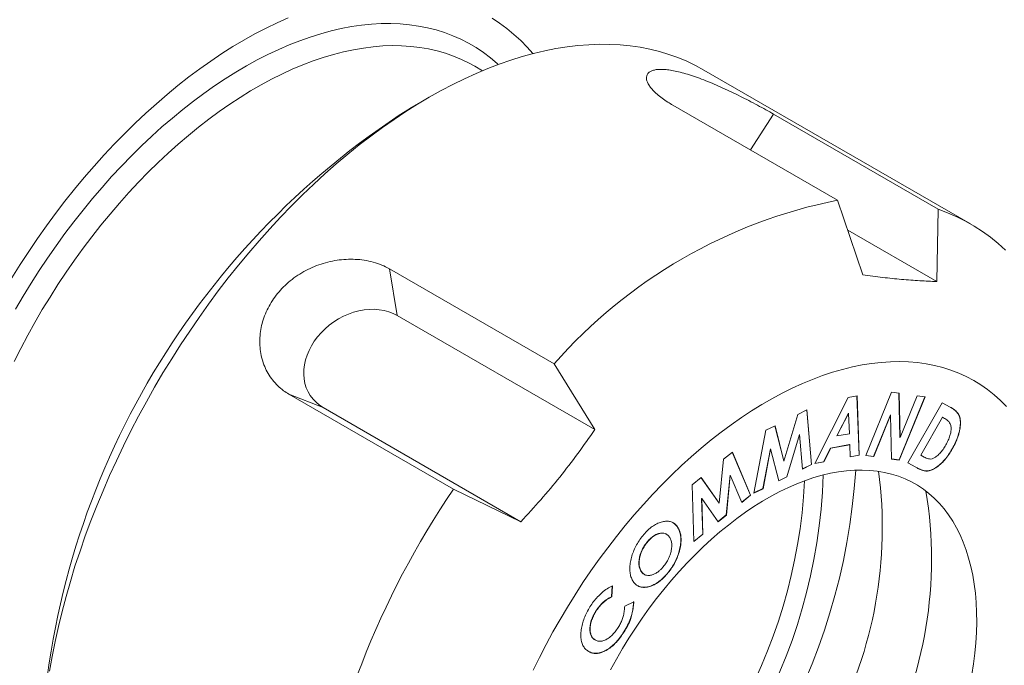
# Model space of a CAD drawing. Header units: inches. Extents: x 0.5 to 16.5, y 0.2 to 10.8.
# Tile 10 of 13: x 12.9 to 14, y 7.9 to 8.7. Entities that reach past the tile are written whole.
import ezdxf

# ---------------------------------------------------------------- set-up
doc = ezdxf.new("R2010")
doc.units = ezdxf.units.IN
doc.header["$MEASUREMENT"] = 0

msp = doc.modelspace()

# ---------------------------------------------------------------- linework, layer by layer
at = {"color": 7, "linetype": 'Continuous', "lineweight": 15}
for p, q in [((13.4162, 8.627), (13.4069, 8.6324)), ((13.9989, 8.444), (13.6805, 8.6278)), ((13.3524, 8.5953), (13.3288, 8.5817)), ((13.6435, 8.5858), (13.8402, 8.4723)), ((13.9604, 8.4615), (13.7637, 8.5751)), ((13.8402, 8.4723), (13.8702, 8.3831)), ((13.9586, 8.3752), (13.9604, 8.4615)), ((13.9586, 8.3752), (13.8522, 8.4366)), ((13.5016, 8.2768), (13.3049, 8.3904)), ((13.5503, 8.1984), (13.3142, 8.3347)), ((13.5503, 8.1984), (13.5016, 8.2768)), ((13.1847, 8.2408), (13.3814, 8.1273)), ((13.8128, 8.1579), (13.8527, 8.2366)), ((13.8527, 8.2366), (13.8634, 8.2386)), ((13.8632, 8.2385), (13.8659, 8.1681)), ((13.8634, 8.2386), (13.8661, 8.1679)), ((13.8738, 8.1676), (13.9046, 8.243)), ((13.9046, 8.243), (13.9137, 8.2418)), ((13.9135, 8.2418), (13.9146, 8.1893)), ((13.9444, 8.2376), (13.9136, 8.1622)), ((13.9137, 8.2418), (13.9149, 8.1892)), ((13.9447, 8.2376), (13.9138, 8.1621)), ((13.9149, 8.1892), (13.9352, 8.2388)), ((13.9352, 8.2388), (13.9447, 8.2376)), ((13.2258, 8.2247), (13.4619, 8.0885)), ((13.7928, 8.2166), (13.8035, 8.2219)), ((13.8033, 8.2218), (13.809, 8.1568)), ((13.8035, 8.2219), (13.8092, 8.1567)), ((13.9242, 8.1588), (13.9651, 8.2306)), ((13.9651, 8.2306), (13.9746, 8.2254)), ((13.7761, 8.1609), (13.7928, 8.2166)), ((13.853, 8.2179), (13.8392, 8.1909)), ((13.8532, 8.2178), (13.8394, 8.1908)), ((13.853, 8.2179), (13.8532, 8.2178)), ((13.8542, 8.1935), (13.8532, 8.2178)), ((13.9033, 8.2159), (13.8831, 8.1664)), ((13.9035, 8.2157), (13.8833, 8.1663)), ((13.9033, 8.2159), (13.9035, 8.2157)), ((13.9047, 8.1633), (13.9035, 8.2157)), ((13.9653, 8.2132), (13.9395, 8.1679)), ((13.9655, 8.2131), (13.9397, 8.1678)), ((13.968, 8.2117), (13.9653, 8.2132)), ((13.9653, 8.2132), (13.9655, 8.2131)), ((13.9682, 8.2116), (13.9655, 8.2131)), ((13.968, 8.2117), (13.9682, 8.2116)), ((13.7402, 8.1225), (13.7546, 8.1977)), ((13.7546, 8.1977), (13.7655, 8.2031)), ((13.7653, 8.203), (13.7759, 8.161)), ((13.7655, 8.2031), (13.7761, 8.1609)), ((13.7946, 8.1926), (13.7794, 8.1422)), ((13.7948, 8.1925), (13.7797, 8.1421)), ((13.7946, 8.1926), (13.7948, 8.1925)), ((13.7984, 8.1513), (13.7948, 8.1925)), ((13.8392, 8.1909), (13.8394, 8.1908)), ((13.8394, 8.1908), (13.8542, 8.1935)), ((13.9146, 8.1893), (13.9149, 8.1892)), ((13.76, 8.1755), (13.7509, 8.1281)), ((13.7602, 8.1754), (13.7511, 8.1279)), ((13.76, 8.1755), (13.7602, 8.1754)), ((13.7698, 8.1372), (13.7602, 8.1754)), ((13.8318, 8.1763), (13.8235, 8.1601)), ((13.8321, 8.1762), (13.8237, 8.1599)), ((13.8544, 8.1806), (13.8318, 8.1763)), ((13.8318, 8.1763), (13.8321, 8.1762)), ((13.8546, 8.1804), (13.8321, 8.1762)), ((13.8544, 8.1806), (13.8546, 8.1804)), ((13.8551, 8.1659), (13.8546, 8.1804)), ((13.977, 8.1755), (13.9772, 8.1753)), ((13.6989, 8.1105), (13.704, 8.163)), ((13.704, 8.163), (13.7146, 8.1716)), ((13.7144, 8.1715), (13.7361, 8.1202)), ((13.7146, 8.1716), (13.7363, 8.1201)), ((13.8659, 8.1681), (13.8551, 8.166)), ((13.8661, 8.1679), (13.8551, 8.1659)), ((13.8659, 8.1681), (13.8661, 8.1679)), ((13.8833, 8.1663), (13.8738, 8.1676)), ((13.8831, 8.1664), (13.8738, 8.1676)), ((13.8831, 8.1664), (13.8833, 8.1663)), ((13.9136, 8.1622), (13.9047, 8.1635)), ((13.9138, 8.1621), (13.9047, 8.1633)), ((13.9136, 8.1622), (13.9138, 8.1621)), ((13.9395, 8.1679), (13.9397, 8.1678)), ((13.9397, 8.1678), (13.9434, 8.1657)), ((13.7759, 8.161), (13.7761, 8.1609)), ((13.809, 8.1568), (13.7984, 8.1516)), ((13.8092, 8.1567), (13.7984, 8.1513)), ((13.809, 8.1568), (13.8092, 8.1567)), ((13.8237, 8.1599), (13.8128, 8.1579)), ((13.8235, 8.1601), (13.8129, 8.1581)), ((13.8235, 8.1601), (13.8237, 8.1599)), ((13.9338, 8.1535), (13.9242, 8.1588)), ((13.9335, 8.1536), (13.9242, 8.1588)), ((13.6665, 8.1323), (13.6772, 8.1411)), ((13.6772, 8.1411), (13.6989, 8.1105)), ((13.6772, 8.141), (13.6987, 8.1106)), ((13.7117, 8.1441), (13.7071, 8.0965)), ((13.712, 8.144), (13.7073, 8.0964)), ((13.7117, 8.1441), (13.712, 8.144)), ((13.7257, 8.1114), (13.712, 8.144)), ((13.7794, 8.1422), (13.7698, 8.1374)), ((13.7797, 8.1421), (13.7698, 8.1372)), ((13.7794, 8.1422), (13.7797, 8.1421)), ((13.3814, 8.1273), (13.4619, 8.0885)), ((13.6686, 8.0647), (13.6665, 8.1323)), ((13.7511, 8.1279), (13.7402, 8.1225)), ((13.7509, 8.1281), (13.7403, 8.1228)), ((13.7509, 8.1281), (13.7511, 8.1279)), ((13.6778, 8.1163), (13.6791, 8.0736)), ((13.6778, 8.1163), (13.678, 8.1161)), ((13.678, 8.1161), (13.6793, 8.0734)), ((13.6977, 8.0885), (13.678, 8.1161)), ((13.7361, 8.1202), (13.7256, 8.1117)), ((13.7363, 8.1201), (13.7257, 8.1114)), ((13.7361, 8.1202), (13.7363, 8.1201)), ((13.6987, 8.1106), (13.6989, 8.1105)), ((13.7071, 8.0965), (13.6975, 8.0887)), ((13.7073, 8.0964), (13.6977, 8.0885)), ((13.7071, 8.0965), (13.7073, 8.0964)), ((13.6494, 8.0812), (13.6497, 8.0811)), ((13.636, 8.0735), (13.6357, 8.0736)), ((13.6791, 8.0736), (13.6686, 8.065)), ((13.6793, 8.0734), (13.6686, 8.0647)), ((13.6791, 8.0736), (13.6793, 8.0734)), ((13.6132, 8.0649), (13.6135, 8.0647)), ((13.6053, 8.0296), (13.6055, 8.0295)), ((13.6093, 8.0255), (13.6095, 8.0253)), ((13.6365, 8.0264), (13.6368, 8.0263)), ((13.5711, 8.0119), (13.5702, 7.9989)), ((13.5714, 8.0117), (13.5705, 7.9987)), ((13.5702, 7.9989), (13.5705, 7.9987)), ((13.5859, 7.9875), (13.5968, 7.9928)), ((13.5512, 7.9814), (13.5514, 7.9813)), ((13.5849, 7.957), (13.5851, 7.9569)), ((13.5495, 7.948), (13.5507, 7.9474)), ((13.5495, 7.948), (13.5497, 7.9478)), ((13.5506, 7.9473), (13.5509, 7.9471))]:
    msp.add_line(p, q, dxfattribs=at)
at = {"color": 8, "linetype": 'Continuous', "lineweight": 0}
for p, q in [((13.7637, 8.5751), (13.7361, 8.5324)), ((13.3049, 8.3904), (13.3142, 8.3347)), ((13.1847, 8.2408), (13.2258, 8.2247)), ((13.9335, 8.1536), (13.9338, 8.1535))]:
    msp.add_line(p, q, dxfattribs=at)
at = {"color": 7, "linetype": 'Continuous', "lineweight": 15, "flags": 128}
for points in [[(12.8538, 8.3798), (12.8637, 8.3956), (12.874, 8.4112), (12.8844, 8.4266), (12.8951, 8.4417), (12.9061, 8.4566), (12.9173, 8.4712), (12.9287, 8.4855), (12.9403, 8.4995), (12.9522, 8.5131), (12.9642, 8.5265), (12.9763, 8.5394), (12.9887, 8.5521), (13.0012, 8.5643), (13.0138, 8.5762), (13.0265, 8.5876), (13.0393, 8.5987), (13.0523, 8.6093), (13.0653, 8.6195), (13.0784, 8.6292), (13.0915, 8.6385), (13.1047, 8.6474), (13.1179, 8.6557), (13.1311, 8.6636), (13.1443, 8.671), (13.1576, 8.6779), (13.1707, 8.6843), (13.1839, 8.6901)], [(13.4274, 8.6897), (13.4365, 8.6838), (13.4452, 8.6774), (13.4536, 8.6704), (13.4617, 8.663), (13.4694, 8.6551), (13.4763, 8.6474)], [(13.6805, 8.6278), (13.6705, 8.6333), (13.6601, 8.6382), (13.6495, 8.6426), (13.6386, 8.6465), (13.6274, 8.6498), (13.616, 8.6526), (13.6044, 8.6549), (13.5925, 8.6566), (13.5804, 8.6578), (13.5681, 8.6584), (13.5556, 8.6585), (13.5429, 8.658), (13.53, 8.657), (13.517, 8.6555), (13.5038, 8.6534), (13.4905, 8.6507), (13.477, 8.6476), (13.4635, 8.6438), (13.4498, 8.6396), (13.4361, 8.6348), (13.4223, 8.6295), (13.4084, 8.6237), (13.3944, 8.6174), (13.3805, 8.6105), (13.3665, 8.6032), (13.3524, 8.5953), (13.3384, 8.587), (13.3244, 8.5782), (13.3105, 8.5689), (13.2965, 8.5591), (13.2826, 8.5489), (13.2688, 8.5383), (13.2551, 8.5272), (13.2414, 8.5156), (13.2279, 8.5037), (13.2144, 8.4914), (13.2011, 8.4786), (13.1879, 8.4655), (13.1749, 8.452), (13.162, 8.4382), (13.1493, 8.424), (13.1368, 8.4095), (13.1245, 8.3946), (13.1124, 8.3795), (13.1005, 8.364), (13.0889, 8.3483), (13.0775, 8.3323), (13.0663, 8.3161), (13.0554, 8.2996), (13.0448, 8.283), (13.0344, 8.2661), (13.0244, 8.249), (13.0146, 8.2317), (13.0052, 8.2143), (12.996, 8.1968), (12.9872, 8.1791), (12.9787, 8.1613), (12.9706, 8.1435), (12.9628, 8.1255), (12.9554, 8.1075), (12.9483, 8.0894), (12.9416, 8.0714), (12.9353, 8.0533), (12.9293, 8.0352), (12.9238, 8.0171), (12.9186, 7.9991), (12.9138, 7.9811), (12.9095, 7.9632), (12.9055, 7.9454), (12.9019, 7.9277), (12.8988, 7.9101)], [(14.0408, 8.4127), (14.0319, 8.4207), (14.0227, 8.4281), (14.0131, 8.4351), (14.0032, 8.4415), (13.9929, 8.4473), (13.9824, 8.4526), (13.9715, 8.4574), (13.9604, 8.4615)], [(13.3142, 8.3347), (13.3093, 8.3372), (13.3041, 8.3392), (13.2986, 8.3407), (13.2928, 8.3416), (13.2869, 8.3421), (13.2808, 8.342), (13.2746, 8.3414), (13.2683, 8.3402), (13.2621, 8.3385), (13.256, 8.3364), (13.2499, 8.3337), (13.2441, 8.3306), (13.2384, 8.3271), (13.2331, 8.3231), (13.228, 8.3188), (13.2233, 8.3141), (13.219, 8.3092), (13.2151, 8.304), (13.2118, 8.2986), (13.2089, 8.293), (13.2065, 8.2873), (13.2047, 8.2816), (13.2034, 8.2758), (13.2027, 8.2701), (13.2025, 8.2644), (13.203, 8.2589), (13.204, 8.2536), (13.2056, 8.2485), (13.2077, 8.2436), (13.2104, 8.2391), (13.2136, 8.2349), (13.2172, 8.2311), (13.2213, 8.2277), (13.2258, 8.2247)], [(14.0421, 8.2261), (14.0349, 8.2333), (14.0273, 8.24), (14.0194, 8.2462), (14.0112, 8.2519), (14.0027, 8.257), (13.9939, 8.2617), (13.9849, 8.2658), (13.9755, 8.2694), (13.9659, 8.2725), (13.956, 8.275), (13.9459, 8.277), (13.9355, 8.2784), (13.925, 8.2793), (13.9142, 8.2797), (13.9032, 8.2795), (13.8921, 8.2787), (13.8808, 8.2774), (13.8694, 8.2756), (13.8578, 8.2732), (13.8461, 8.2703), (13.8342, 8.2669), (13.8223, 8.2629), (13.8103, 8.2584), (13.7983, 8.2534), (13.7861, 8.2479), (13.774, 8.2418), (13.7618, 8.2353), (13.7497, 8.2283), (13.7375, 8.2208), (13.7253, 8.2128), (13.7132, 8.2043), (13.7012, 8.1954), (13.6892, 8.1861), (13.6772, 8.1763), (13.6654, 8.1661), (13.6537, 8.1554), (13.6421, 8.1444), (13.6307, 8.133), (13.6194, 8.1213), (13.6082, 8.1092), (13.5973, 8.0967), (13.5865, 8.0839), (13.5759, 8.0708), (13.5656, 8.0574), (13.5555, 8.0438), (13.5456, 8.0298), (13.536, 8.0157), (13.5266, 8.0013), (13.5175, 7.9866), (13.5087, 7.9718), (13.5002, 7.9569), (13.492, 7.9417), (13.4842, 7.9265), (13.4766, 7.9111)], [(14.0005, 7.9061), (14.0025, 7.9189), (14.0041, 7.9316), (14.0052, 7.944), (14.006, 7.9563), (14.0063, 7.9684), (14.0062, 7.9802), (14.0056, 7.9918), (14.0047, 8.003), (14.0033, 8.014), (14.0015, 8.0247), (13.9993, 8.035), (13.9967, 8.045), (13.9937, 8.0546), (13.9903, 8.0639), (13.9865, 8.0727), (13.9823, 8.0811), (13.9777, 8.0891), (13.9727, 8.0966), (13.9674, 8.1037), (13.9617, 8.1104), (13.9557, 8.1165), (13.9493, 8.1222), (13.9426, 8.1273), (13.9356, 8.132), (13.9283, 8.1361), (13.9207, 8.1397), (13.9128, 8.1428), (13.9047, 8.1454), (13.8963, 8.1474), (13.8876, 8.1488), (13.8788, 8.1498), (13.8697, 8.1502), (13.8605, 8.15), (13.851, 8.1493), (13.8414, 8.1481), (13.8317, 8.1463), (13.8218, 8.1439), (13.8119, 8.1411), (13.8018, 8.1377), (13.7916, 8.1338), (13.7814, 8.1293), (13.7712, 8.1244), (13.7609, 8.1189), (13.7506, 8.113), (13.7403, 8.1066), (13.7301, 8.0997), (13.7199, 8.0923), (13.7097, 8.0845), (13.6996, 8.0763), (13.6897, 8.0676), (13.6798, 8.0586), (13.67, 8.0491), (13.6605, 8.0393), (13.651, 8.0291), (13.6418, 8.0186), (13.6327, 8.0077), (13.6238, 7.9966), (13.6152, 7.9851), (13.6068, 7.9734), (13.5987, 7.9614), (13.5908, 7.9493), (13.5832, 7.9369), (13.5759, 7.9243), (13.5689, 7.9115)]]:
    msp.add_lwpolyline(points, dxfattribs=at)
at = {"color": 8, "linetype": 'Continuous', "lineweight": 0, "flags": 128}
for points in [[(12.8583, 8.3422), (12.8675, 8.3578), (12.8769, 8.3732), (12.8866, 8.3884), (12.8966, 8.4033), (12.9069, 8.418), (12.9173, 8.4325), (12.9281, 8.4467), (12.939, 8.4606), (12.9502, 8.4742), (12.9616, 8.4875), (12.9731, 8.5005), (12.9848, 8.5131), (12.9967, 8.5253), (13.0088, 8.5372), (13.0209, 8.5487), (13.0332, 8.5598), (13.0456, 8.5705), (13.0581, 8.5807), (13.0707, 8.5906), (13.0834, 8.5999), (13.0961, 8.6088), (13.1088, 8.6173), (13.1216, 8.6253), (13.1343, 8.6328), (13.1471, 8.6398), (13.1598, 8.6463), (13.1726, 8.6523), (13.1852, 8.6578), (13.1978, 8.6627), (13.2104, 8.6672), (13.2228, 8.6711), (13.2352, 8.6744), (13.2474, 8.6773), (13.2595, 8.6796), (13.2715, 8.6813), (13.2833, 8.6825), (13.2949, 8.6832), (13.3064, 8.6833), (13.3177, 8.6828), (13.3287, 8.6818), (13.3396, 8.6803), (13.3502, 8.6782), (13.3606, 8.6756), (13.3707, 8.6724), (13.3805, 8.6687), (13.3901, 8.6645), (13.3994, 8.6598), (13.4084, 8.6545), (13.4171, 8.6487), (13.4254, 8.6424), (13.4335, 8.6356), (13.4348, 8.6344)], [(13.4069, 8.6324), (13.4002, 8.636), (13.391, 8.6405), (13.3815, 8.6444), (13.3718, 8.6478), (13.3618, 8.6507), (13.3515, 8.653), (13.341, 8.6548), (13.3303, 8.656), (13.3194, 8.6567), (13.3082, 8.6569), (13.2969, 8.6565), (13.2854, 8.6555), (13.2738, 8.654), (13.262, 8.652), (13.2501, 8.6495), (13.238, 8.6464), (13.2259, 8.6427), (13.2136, 8.6386), (13.2013, 8.6339), (13.1889, 8.6287), (13.1765, 8.623), (13.164, 8.6167), (13.1515, 8.61), (13.139, 8.6028), (13.1265, 8.5951), (13.1141, 8.5869), (13.1016, 8.5783), (13.0892, 8.5692), (13.0769, 8.5596), (13.0647, 8.5497), (13.0525, 8.5393), (13.0405, 8.5285), (13.0285, 8.5173), (13.0167, 8.5057), (13.0051, 8.4937), (12.9936, 8.4814), (12.9823, 8.4687), (12.9712, 8.4557), (12.9602, 8.4424), (12.9495, 8.4288), (12.939, 8.4149), (12.9288, 8.4007), (12.9188, 8.3863), (12.909, 8.3716), (12.8995, 8.3567), (12.8903, 8.3417), (12.8814, 8.3264), (12.8728, 8.311), (12.8645, 8.2954), (12.8565, 8.2797)]]:
    msp.add_lwpolyline(points, dxfattribs=at)
at = {"color": 7, "linetype": 'Continuous', "lineweight": 15}
for centre, radius, start, end in [((13.8439, 7.7758), 0.9564, 122.5864, 177.419), ((13.9588, 7.8758), 0.6082, 101.251, 138.7437), ((13.1153, 8.1965), 0.7479, 303.5622, 356.4431), ((13.1689, 8.1655), 0.6545, 301.8613, 358.1441), ((13.3825, 8.0815), 0.5111, 332.0567, 7.5528), ((14.2351, 7.5451), 1.0333, 145.7064, 171.8822), ((13.1601, 8.1706), 0.6416, 302.974, 357.0314), ((13.456, 8.0438), 0.4964, 331.6418, 9.4171)]:
    msp.add_arc(centre, radius, start, end, dxfattribs=at)
for points, knots in [([(12.9635, 9.246), (12.9626, 9.2465), (12.9581, 9.249), (12.9496, 9.2531), (12.9381, 9.2581), (12.9263, 9.2627), (12.9144, 9.2668), (12.9021, 9.2704), (12.8897, 9.2735), (12.877, 9.2761), (12.8642, 9.2782), (12.8511, 9.2799), (12.8378, 9.281), (12.8243, 9.2817), (12.8107, 9.2819), (12.7969, 9.2815), (12.7829, 9.2807), (12.7688, 9.2793), (12.7546, 9.2775), (12.7402, 9.2752), (12.7257, 9.2723), (12.7111, 9.269), (12.6964, 9.2652), (12.6816, 9.2609), (12.6667, 9.2561), (12.6517, 9.2509), (12.6367, 9.2451), (12.6217, 9.2389), (12.6066, 9.2322), (12.5915, 9.225), (12.5763, 9.2174), (12.5612, 9.2094), (12.5461, 9.2008), (12.5309, 9.1919), (12.5158, 9.1825), (12.5007, 9.1727), (12.4857, 9.1624), (12.4707, 9.1518), (12.4558, 9.1407), (12.4409, 9.1292), (12.4262, 9.1174), (12.4115, 9.1051), (12.3969, 9.0925), (12.3824, 9.0795), (12.368, 9.0662), (12.3537, 9.0525), (12.3396, 9.0385), (12.3256, 9.0241), (12.3118, 9.0094), (12.2981, 8.9944), (12.2846, 8.9791), (12.2713, 8.9635), (12.2582, 8.9476), (12.2452, 8.9314), (12.2324, 8.915), (12.2199, 8.8983), (12.2076, 8.8814), (12.1955, 8.8642), (12.1836, 8.8469), (12.1719, 8.8293), (12.1605, 8.8115), (12.1494, 8.7935), (12.1385, 8.7754), (12.1279, 8.7571), (12.1176, 8.7386), (12.1075, 8.72), (12.0978, 8.7013), (12.0883, 8.6824), (12.0791, 8.6635), (12.0702, 8.6444), (12.0617, 8.6253), (12.0534, 8.6061), (12.0455, 8.5869), (12.0379, 8.5676), (12.0306, 8.5483), (12.0237, 8.5289), (12.0171, 8.5096), (12.0109, 8.4902), (12.005, 8.4709), (11.9995, 8.4516), (11.9943, 8.4323), (11.9895, 8.4131), (11.9851, 8.3942), (11.9824, 8.3818), (11.9811, 8.3757)], [0, 0, 0, 0, 0.003, 0.015066, 0.027134, 0.039207, 0.05129, 0.063384, 0.075492, 0.087616, 0.099758, 0.111918, 0.124098, 0.136297, 0.148516, 0.160754, 0.17301, 0.185283, 0.197572, 0.209876, 0.222193, 0.234522, 0.24686, 0.259208, 0.271563, 0.283924, 0.29629, 0.308659, 0.321032, 0.333407, 0.345784, 0.358161, 0.370538, 0.382915, 0.395291, 0.407666, 0.420039, 0.432411, 0.444781, 0.45715, 0.469516, 0.481881, 0.494244, 0.506605, 0.518964, 0.531321, 0.543676, 0.55603, 0.568382, 0.580732, 0.593081, 0.605429, 0.617775, 0.63012, 0.642464, 0.654807, 0.667149, 0.679491, 0.691831, 0.704171, 0.716511, 0.728851, 0.74119, 0.753529, 0.765868, 0.778208, 0.790547, 0.802887, 0.815227, 0.827568, 0.83991, 0.852252, 0.864595, 0.87694, 0.889285, 0.901631, 0.913979, 0.926329, 0.938679, 0.951032, 0.963386, 0.975742, 0.9881, 1, 1, 1, 1]), ([(13.7637, 8.5751), (13.7607, 8.5768), (13.7546, 8.5803), (13.7446, 8.5857), (13.7344, 8.5911), (13.7241, 8.5964), (13.7138, 8.6014), (13.7033, 8.6063), (13.6929, 8.6109), (13.6827, 8.6151), (13.6728, 8.6189), (13.6633, 8.6221), (13.6543, 8.6247), (13.646, 8.6267), (13.6385, 8.628), (13.6319, 8.6286), (13.626, 8.6286), (13.6212, 8.6279), (13.6173, 8.6266), (13.6144, 8.6248), (13.6125, 8.6223), (13.6117, 8.6194), (13.6119, 8.616), (13.6133, 8.6122), (13.6159, 8.6081), (13.6195, 8.6036), (13.6244, 8.599), (13.6303, 8.5943), (13.6367, 8.5899), (13.6414, 8.5871), (13.6435, 8.5858)], [0, 0, 0, 0, 0.039764, 0.079677, 0.11944, 0.156174, 0.193026, 0.229757, 0.266239, 0.302839, 0.339315, 0.374965, 0.410734, 0.446378, 0.480891, 0.515517, 0.550029, 0.583977, 0.618032, 0.651984, 0.686378, 0.720877, 0.755275, 0.790724, 0.826283, 0.861735, 0.898083, 0.934544, 0.970893, 1, 1, 1, 1]), ([(13.3049, 8.3904), (13.3019, 8.392), (13.2958, 8.3952), (13.2856, 8.3986), (13.275, 8.4009), (13.2642, 8.4019), (13.2533, 8.4019), (13.2423, 8.4008), (13.2313, 8.3986), (13.2205, 8.3954), (13.21, 8.3911), (13.2001, 8.3858), (13.1907, 8.3797), (13.1822, 8.3727), (13.1746, 8.365), (13.1679, 8.3568), (13.1622, 8.3481), (13.1576, 8.339), (13.154, 8.3297), (13.1515, 8.3202), (13.1501, 8.3106), (13.1499, 8.301), (13.1507, 8.2916), (13.1527, 8.2824), (13.1557, 8.2736), (13.1599, 8.2652), (13.1651, 8.2576), (13.1713, 8.2507), (13.1779, 8.2451), (13.1826, 8.2421), (13.1847, 8.2408)], [0, 0, 0, 0, 0.039764, 0.079677, 0.11944, 0.156174, 0.193026, 0.229757, 0.266239, 0.302839, 0.339315, 0.374965, 0.410734, 0.446378, 0.480891, 0.515517, 0.550029, 0.583977, 0.618032, 0.651984, 0.686378, 0.720877, 0.755275, 0.790724, 0.826283, 0.861735, 0.898083, 0.934544, 0.970893, 1, 1, 1, 1]), ([(13.8702, 8.3831), (13.8782, 8.3821), (13.8942, 8.38), (13.9168, 8.3777), (13.9385, 8.376), (13.9519, 8.3755), (13.9586, 8.3752)], [0, 0, 0, 0, 0.248652, 0.497832, 0.748641, 1, 1, 1, 1]), ([(13.9746, 8.2254), (13.9759, 8.2246), (13.9786, 8.223), (13.9822, 8.22), (13.9853, 8.2161), (13.987, 8.2106), (13.9871, 8.2041), (13.9861, 8.197), (13.984, 8.1897), (13.981, 8.1824), (13.9785, 8.1777), (13.9772, 8.1753)], [0, 0, 0, 0, 0.112123, 0.224219, 0.33621, 0.448021, 0.559933, 0.669933, 0.779922, 0.889941, 1, 1, 1, 1]), ([(13.9757, 8.2247), (13.9766, 8.2242), (13.9788, 8.2228), (13.982, 8.2201), (13.9851, 8.2163), (13.9868, 8.2108), (13.9869, 8.2042), (13.9858, 8.1971), (13.9838, 8.1898), (13.9808, 8.1825), (13.9783, 8.1778), (13.977, 8.1755)], [0, 0, 0, 0, 0.076688, 0.193257, 0.309718, 0.425992, 0.54237, 0.65676, 0.771138, 0.885549, 1, 1, 1, 1]), ([(13.9758, 8.1999), (13.9756, 8.2016), (13.9752, 8.2048), (13.9731, 8.2078), (13.9707, 8.2101), (13.9691, 8.2111), (13.9682, 8.2116)], [0, 0, 0, 0, 0.279334, 0.55929, 0.77963, 1, 1, 1, 1]), ([(13.4619, 8.0885), (13.4699, 8.0972), (13.4859, 8.1146), (13.5085, 8.1418), (13.5302, 8.1697), (13.5436, 8.1888), (13.5503, 8.1984)], [0, 0, 0, 0, 0.248652, 0.497832, 0.748641, 1, 1, 1, 1]), ([(13.9694, 8.1801), (13.9704, 8.182), (13.9724, 8.1856), (13.9744, 8.1909), (13.9756, 8.1958), (13.9757, 8.1986), (13.9758, 8.1999)], [0, 0, 0, 0, 0.2801617, 0.5600807, 0.7800706, 1, 1, 1, 1]), ([(13.977, 8.1755), (13.9756, 8.1732), (13.9729, 8.1686), (13.9681, 8.1624), (13.9628, 8.157), (13.9572, 8.1527), (13.952, 8.1501), (13.9473, 8.1488), (13.9435, 8.1492), (13.94, 8.1504), (13.9367, 8.1519), (13.9346, 8.153), (13.9335, 8.1536)], [0, 0, 0, 0, 0.112026, 0.224037, 0.336039, 0.447963, 0.559872, 0.647852, 0.735773, 0.823838, 0.911916, 1, 1, 1, 1]), ([(13.9772, 8.1753), (13.9759, 8.1731), (13.9731, 8.1685), (13.9683, 8.1623), (13.9631, 8.1569), (13.9575, 8.1525), (13.9522, 8.1499), (13.9475, 8.1487), (13.9437, 8.1491), (13.9403, 8.1503), (13.9369, 8.1517), (13.9348, 8.1529), (13.9338, 8.1535)], [0, 0, 0, 0, 0.112026, 0.224037, 0.336039, 0.447963, 0.559872, 0.647852, 0.735773, 0.823838, 0.911916, 1, 1, 1, 1]), ([(13.9434, 8.1657), (13.9442, 8.1653), (13.9459, 8.1644), (13.9485, 8.1635), (13.9514, 8.1631), (13.9547, 8.164), (13.9584, 8.1663), (13.9623, 8.1699), (13.9662, 8.1748), (13.9683, 8.1783), (13.9694, 8.1801)], [0, 0, 0, 0, 0.112136, 0.224245, 0.336236, 0.448031, 0.559953, 0.706524, 0.853206, 1, 1, 1, 1]), ([(13.6086, 8.0732), (13.6102, 8.075), (13.6135, 8.0786), (13.6188, 8.0829), (13.6242, 8.0862), (13.6296, 8.0882), (13.6347, 8.0891), (13.6394, 8.089), (13.6435, 8.0875), (13.6471, 8.0849), (13.6488, 8.0824), (13.6497, 8.0811)], [0, 0, 0, 0, 0.111998, 0.223994, 0.335957, 0.447964, 0.559983, 0.669988, 0.779982, 0.889992, 1, 1, 1, 1]), ([(13.6494, 8.0812), (13.6502, 8.0798), (13.6517, 8.0769), (13.6529, 8.0715), (13.6531, 8.0655), (13.6523, 8.0589), (13.6507, 8.052), (13.6483, 8.0452), (13.6451, 8.0385), (13.6411, 8.0321), (13.6381, 8.0283), (13.6365, 8.0264)], [0, 0, 0, 0, 0.112016, 0.224015, 0.33599, 0.447991, 0.560005, 0.670012, 0.779992, 0.889981, 1, 1, 1, 1]), ([(13.6497, 8.0811), (13.6504, 8.0797), (13.6519, 8.0768), (13.6531, 8.0714), (13.6534, 8.0653), (13.6526, 8.0587), (13.651, 8.0519), (13.6485, 8.045), (13.6453, 8.0383), (13.6414, 8.032), (13.6383, 8.0282), (13.6368, 8.0263)], [0, 0, 0, 0, 0.112016, 0.224015, 0.33599, 0.447991, 0.560005, 0.670012, 0.779992, 0.889981, 1, 1, 1, 1]), ([(13.6436, 8.0872), (13.6447, 8.0865), (13.6469, 8.085), (13.6486, 8.0825), (13.6494, 8.0812)], [0, 0, 0, 0, 0.471319, 1, 1, 1, 1]), ([(13.5955, 8.0179), (13.5947, 8.0194), (13.5932, 8.0223), (13.5921, 8.0278), (13.5919, 8.0339), (13.5926, 8.0405), (13.5943, 8.0474), (13.5968, 8.0543), (13.6, 8.061), (13.604, 8.0675), (13.607, 8.0713), (13.6086, 8.0732)], [0, 0, 0, 0, 0.112008, 0.224004, 0.335991, 0.447997, 0.559989, 0.669999, 0.780016, 0.890014, 1, 1, 1, 1]), ([(13.6356, 8.0735), (13.6351, 8.0738), (13.6337, 8.0748), (13.6305, 8.0751), (13.6264, 8.0745), (13.6219, 8.0726), (13.6174, 8.0694), (13.6146, 8.0664), (13.6132, 8.0649)], [0, 0, 0, 0, 0.087709, 0.265106, 0.442574, 0.628403, 0.814119, 1, 1, 1, 1]), ([(13.6397, 8.0696), (13.639, 8.0706), (13.6375, 8.0726), (13.6345, 8.0744), (13.6308, 8.075), (13.6266, 8.0743), (13.6222, 8.0725), (13.6176, 8.0692), (13.6148, 8.0662), (13.6135, 8.0647)], [0, 0, 0, 0, 0.1400807, 0.2800726, 0.420064, 0.5601112, 0.7067566, 0.8533131, 1, 1, 1, 1]), ([(13.6318, 8.0345), (13.6331, 8.0361), (13.6355, 8.0392), (13.6385, 8.0446), (13.6406, 8.0502), (13.6419, 8.0558), (13.6423, 8.0611), (13.6416, 8.0659), (13.6403, 8.0683), (13.6397, 8.0696)], [0, 0, 0, 0, 0.140025, 0.279953, 0.419928, 0.559978, 0.706613, 0.853277, 1, 1, 1, 1]), ([(13.6132, 8.0649), (13.612, 8.0633), (13.6095, 8.0602), (13.6064, 8.0547), (13.6043, 8.0491), (13.603, 8.0435), (13.6027, 8.0381), (13.6034, 8.0333), (13.6047, 8.0308), (13.6053, 8.0296)], [0, 0, 0, 0, 0.140047, 0.279992, 0.419965, 0.560008, 0.706603, 0.853237, 1, 1, 1, 1]), ([(13.6135, 8.0647), (13.6122, 8.0632), (13.6097, 8.06), (13.6067, 8.0546), (13.6045, 8.049), (13.6032, 8.0433), (13.6029, 8.038), (13.6037, 8.0332), (13.6049, 8.0307), (13.6055, 8.0295)], [0, 0, 0, 0, 0.140047, 0.279992, 0.419965, 0.560008, 0.706603, 0.853237, 1, 1, 1, 1]), ([(13.6188, 8.025), (13.62, 8.0255), (13.6225, 8.0264), (13.626, 8.0288), (13.6291, 8.0315), (13.6309, 8.0335), (13.6318, 8.0345)], [0, 0, 0, 0, 0.279954, 0.559867, 0.779921, 1, 1, 1, 1]), ([(13.6368, 8.0263), (13.6351, 8.0245), (13.6318, 8.0208), (13.6265, 8.0164), (13.6211, 8.013), (13.6157, 8.0109), (13.6106, 8.01), (13.6059, 8.0101), (13.6017, 8.0115), (13.5981, 8.0141), (13.5963, 8.0166), (13.5955, 8.0179)], [0, 0, 0, 0, 0.112014, 0.224003, 0.335987, 0.447972, 0.559987, 0.669997, 0.779993, 0.889988, 1, 1, 1, 1]), ([(13.6365, 8.0264), (13.6349, 8.0246), (13.6316, 8.021), (13.6263, 8.0165), (13.6208, 8.0131), (13.6155, 8.011), (13.6104, 8.0101), (13.6057, 8.0103), (13.6025, 8.0111), (13.6012, 8.0121), (13.601, 8.0123)], [0, 0, 0, 0, 0.140581, 0.281131, 0.421675, 0.56222, 0.702802, 0.840868, 0.978917, 1, 1, 1, 1]), ([(13.6053, 8.0296), (13.6061, 8.0284), (13.6072, 8.0266), (13.6089, 8.0259), (13.6094, 8.0257)], [0, 0, 0, 0, 0.713983, 1, 1, 1, 1]), ([(13.6055, 8.0295), (13.6064, 8.0283), (13.608, 8.026), (13.6114, 8.0243), (13.615, 8.024), (13.6175, 8.0246), (13.6188, 8.025)], [0, 0, 0, 0, 0.280045, 0.559811, 0.779889, 1, 1, 1, 1]), ([(13.5444, 7.9868), (13.5458, 7.9889), (13.5486, 7.9932), (13.5535, 7.9988), (13.559, 8.0041), (13.565, 8.0087), (13.5693, 8.0107), (13.5714, 8.0117)], [0, 0, 0, 0, 0.186698, 0.373388, 0.560103, 0.780044, 1, 1, 1, 1]), ([(13.5702, 7.9989), (13.5683, 7.9979), (13.5645, 7.9959), (13.5593, 7.9916), (13.5547, 7.9867), (13.5524, 7.9832), (13.5512, 7.9814)], [0, 0, 0, 0, 0.280094, 0.559935, 0.779964, 1, 1, 1, 1]), ([(13.5705, 7.9987), (13.5686, 7.9977), (13.5647, 7.9957), (13.5595, 7.9914), (13.555, 7.9866), (13.5526, 7.9831), (13.5514, 7.9813)], [0, 0, 0, 0, 0.280094, 0.559935, 0.779964, 1, 1, 1, 1]), ([(13.5413, 7.9345), (13.5402, 7.9355), (13.5379, 7.9374), (13.5353, 7.9416), (13.5338, 7.9468), (13.5332, 7.9528), (13.5338, 7.9594), (13.5353, 7.9663), (13.5375, 7.9733), (13.5405, 7.9802), (13.5431, 7.9846), (13.5444, 7.9868)], [0, 0, 0, 0, 0.112029, 0.224027, 0.335996, 0.447966, 0.559932, 0.669962, 0.779977, 0.88998, 1, 1, 1, 1]), ([(13.5781, 7.9622), (13.5791, 7.9638), (13.5809, 7.9668), (13.583, 7.9717), (13.5846, 7.9769), (13.5855, 7.9822), (13.5857, 7.9858), (13.5859, 7.9875)], [0, 0, 0, 0, 0.186692, 0.373373, 0.559932, 0.779899, 1, 1, 1, 1]), ([(13.5965, 7.993), (13.5964, 7.9908), (13.596, 7.9865), (13.5949, 7.9798), (13.5928, 7.9724), (13.5895, 7.9647), (13.5864, 7.9596), (13.5849, 7.957)], [0, 0, 0, 0, 0.186814, 0.373557, 0.56013, 0.779993, 1, 1, 1, 1]), ([(13.5968, 7.9928), (13.5966, 7.9907), (13.5963, 7.9864), (13.5951, 7.9796), (13.5931, 7.9723), (13.5897, 7.9646), (13.5867, 7.9594), (13.5851, 7.9569)], [0, 0, 0, 0, 0.186814, 0.373557, 0.56013, 0.779993, 1, 1, 1, 1]), ([(13.5512, 7.9814), (13.5502, 7.9796), (13.5481, 7.9761), (13.5458, 7.9703), (13.5445, 7.9647), (13.5442, 7.9593), (13.5448, 7.9545), (13.5466, 7.9505), (13.5485, 7.9488), (13.5495, 7.948)], [0, 0, 0, 0, 0.140039, 0.280033, 0.420007, 0.560059, 0.706688, 0.853298, 1, 1, 1, 1]), ([(13.5514, 7.9813), (13.5504, 7.9795), (13.5483, 7.9759), (13.5461, 7.9702), (13.5448, 7.9646), (13.5444, 7.9592), (13.5451, 7.9543), (13.5468, 7.9504), (13.5487, 7.9487), (13.5497, 7.9478)], [0, 0, 0, 0, 0.140039, 0.280033, 0.420007, 0.560059, 0.706688, 0.853298, 1, 1, 1, 1]), ([(13.5497, 7.9478), (13.5507, 7.9472), (13.5528, 7.9459), (13.5567, 7.9455), (13.561, 7.9463), (13.5655, 7.9485), (13.5701, 7.9521), (13.5745, 7.9567), (13.5769, 7.9604), (13.5781, 7.9622)], [0, 0, 0, 0, 0.140061, 0.2800432, 0.4200243, 0.5600306, 0.7066897, 0.8533055, 1, 1, 1, 1]), ([(13.5851, 7.9569), (13.5837, 7.9547), (13.5809, 7.9504), (13.576, 7.9445), (13.5707, 7.9394), (13.5652, 7.9355), (13.5597, 7.9327), (13.5544, 7.9312), (13.5495, 7.9311), (13.5451, 7.9321), (13.5426, 7.9337), (13.5413, 7.9345)], [0, 0, 0, 0, 0.112029, 0.224033, 0.336016, 0.448, 0.559989, 0.669979, 0.779955, 0.889969, 1, 1, 1, 1]), ([(13.5849, 7.957), (13.5835, 7.9548), (13.5806, 7.9505), (13.5758, 7.9446), (13.5705, 7.9396), (13.565, 7.9356), (13.5595, 7.9329), (13.5542, 7.9313), (13.5493, 7.9312), (13.5456, 7.932), (13.5437, 7.9332), (13.5431, 7.9335)], [0, 0, 0, 0, 0.118695, 0.237364, 0.356011, 0.474658, 0.593311, 0.709846, 0.826366, 0.942927, 1, 1, 1, 1])]:
    msp.add_open_spline(points, degree=3, knots=knots, dxfattribs=at)

doc.saveas('drawing.dxf')
